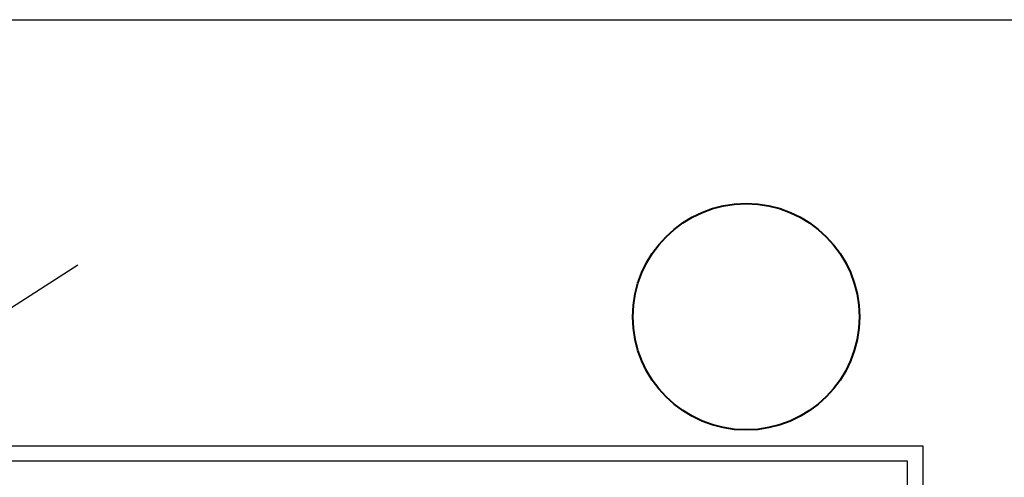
# Model space of a CAD drawing. Extents: x -119078 to 1619993, y 264752 to 340742.
# Tile 132 of 220: x 786899 to 818840, y 325892 to 340742. Entities that reach past the tile are written whole.
import ezdxf

# ---------------------------------------------------------------- set-up
doc = ezdxf.new("R2010")
doc.units = 0
doc.header["$MEASUREMENT"] = 0
doc.linetypes.add('CONTI', pattern=[0])
doc.layers.get('0').update_dxf_attribs({"color": 250, "linetype": 'CONTI'})
doc.layers.add('PDF _Геометрия', color=250, linetype='Continuous')

msp = doc.modelspace()

# ---------------------------------------------------------------- linework, layer by layer
at = {"color": 3}
msp.add_line((782256.783, 328582.613), (788785.409, 332791.002), dxfattribs=at)
msp.add_lwpolyline([(919564.339, 264752.208), (-119077.586, 264752.208), (-119077.586, 340741.932), (919564.339, 340741.932)], close=True, dxfattribs=at)
at = {"color": 2, "lineweight": 40}
msp.add_circle((810464.576, 331102.383), 3674.146, dxfattribs=at)
at = {"layer": 'PDF _Геометрия', "lineweight": -3}
msp.add_lwpolyline([(753204.302, 297220.374), (753204.302, 326913.75), (816197.944, 326913.75), (816197.944, 297220.374)], dxfattribs=at)
at = {"layer": 'PDF _Геометрия', "lineweight": 30}
msp.add_lwpolyline([(754702.941, 297715.687), (815702.631, 297715.687), (815702.631, 326418.437), (754702.941, 326418.437)], close=True, dxfattribs=at)

doc.saveas('drawing.dxf')
